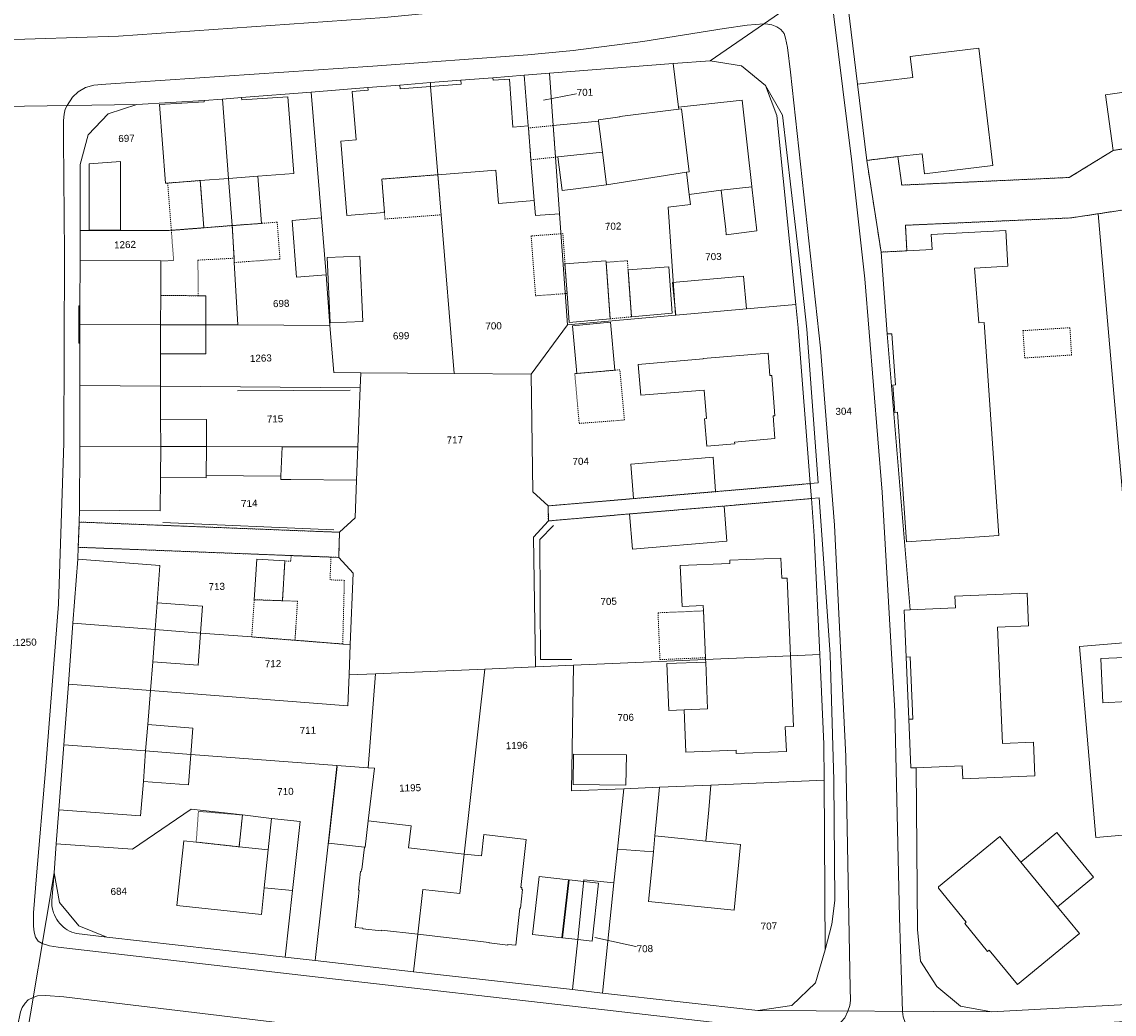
# Model space of a CAD drawing. Header units: millimetres. Extents: x -191 to 81095, y -508122 to 28741.
# Tile 130 of 255: x 5636 to 5745, y 9647 to 9745. Entities that reach past the tile are written whole.
import ezdxf

# ---------------------------------------------------------------- set-up
doc = ezdxf.new("R2010")
doc.units = ezdxf.units.MM
for name, pattern in [('VE22-087 DB - VST Hervest-Dorsten ALK VA2736$0$1', [0]), ('VE22-087 DB - VST Hervest-Dorsten ALK VA2736$0$2', [0.16, 0.06, -0.1]), ('VE22-087 DB - VST Hervest-Dorsten ALK VA2736$0$3', [0.26, 0.11, -0.15])]:
    doc.linetypes.add(name, pattern=pattern)
for name, color, linetype, lineweight in [('VE22-087 DB - VST Hervest-Dorsten ALK VA2736$0$AX_Bauteil', 7, 'VE22-087 DB - VST Hervest-Dorsten ALK VA2736$0$1', 18), ('VE22-087 DB - VST Hervest-Dorsten ALK VA2736$0$AX_Flurstueck', 9, 'VE22-087 DB - VST Hervest-Dorsten ALK VA2736$0$1', 18), ('VE22-087 DB - VST Hervest-Dorsten ALK VA2736$0$AX_Gebaeude', 7, 'VE22-087 DB - VST Hervest-Dorsten ALK VA2736$0$1', 18), ('VE22-087 DB - VST Hervest-Dorsten ALK VA2736$0$AX_SonstigesBauwerkOderSonstigeEinrichtung', 7, 'VE22-087 DB - VST Hervest-Dorsten ALK VA2736$0$1', 18), ('VE22-087 DB - VST Hervest-Dorsten ALK VA2736$0$AX_SportFreizeitUndErholungsflaeche', 7, 'VE22-087 DB - VST Hervest-Dorsten ALK VA2736$0$1', 18), ('VE22-087 DB - VST Hervest-Dorsten ALK VA2736$0$AX_Strassenverkehr', 7, 'VE22-087 DB - VST Hervest-Dorsten ALK VA2736$0$1', 18), ('VE22-087 DB - VST Hervest-Dorsten ALK VA2736$0$AX_Strassenverkehrsanlage', 7, 'VE22-087 DB - VST Hervest-Dorsten ALK VA2736$0$1', 18), ('VE22-087 DB - VST Hervest-Dorsten ALK VA2736$0$AX_Vegetationsmerkmal', 7, 'VE22-087 DB - VST Hervest-Dorsten ALK VA2736$0$1', 18), ('VE22-087 DB - VST Hervest-Dorsten ALK VA2736$0$AX_Weg', 7, 'VE22-087 DB - VST Hervest-Dorsten ALK VA2736$0$1', 18), ('VE22-087 DB - VST Hervest-Dorsten ALK VA2736$0$AX_Wohnbauflaeche', 7, 'VE22-087 DB - VST Hervest-Dorsten ALK VA2736$0$1', 18)]:
    doc.layers.add(name, color=color, linetype=linetype, lineweight=lineweight)
doc.layers.add('XREF ALK Kataster', color=251, linetype='Continuous')
doc.styles.add('VE22-087 DB - VST Hervest-Dorsten ALK VA2736$0$0', font='arial.ttf')

# ---------------------------------------------------------------- blocks, each defined once
blk = doc.blocks.new('VE22-087 DB - VST Hervest-Dorsten ALK VA2736')
at = {"layer": 'VE22-087 DB - VST Hervest-Dorsten ALK VA2736$0$AX_Bauteil', "color": 7, "linetype": 'VE22-087 DB - VST Hervest-Dorsten ALK VA2736$0$1', "lineweight": 13, "ltscale": 0.5}
for points in [[(5693.58, 9735.34, 0), (5689.07, 9734.91, 0), (5689.3, 9731.77, 0), (5689.52, 9731.79, 0), (5693.96, 9732.26, 0)], [(5656.84, 9729.67, 0), (5654.02, 9729.45, 0), (5654.38, 9724.76, 0), (5657.2, 9724.98, 0)], [(5650.1, 9718.03, 0), (5650.09, 9715.14, 0), (5654.57, 9715.13, 0), (5654.58, 9718.01, 0), (5653.82, 9718.02, 0)]]:
    blk.add_polyline3d(points, close=True, dxfattribs=at)
at = {"layer": 'VE22-087 DB - VST Hervest-Dorsten ALK VA2736$0$AX_Flurstueck', "linetype": 'VE22-087 DB - VST Hervest-Dorsten ALK VA2736$0$1', "lineweight": 13, "ltscale": 0.5}
for points in [[(5569.82, 9740.25, 0), (5587.89, 9738.39, 0), (5601.3, 9737.66, 0), (5607.55, 9737.36, 0), (5613.75, 9737.08, 0), (5627.62, 9736.7, 0), (5647.74, 9737, 0), (5654.41, 9737.39, 0), (5656.23, 9737.54, 0), (5658.13, 9737.69, 0), (5665.05, 9738.24, 0), (5670.67, 9738.68, 0), (5673.84, 9738.93, 0), (5676.87, 9739.17, 0), (5679.91, 9739.41, 0), (5683.09, 9739.66, 0), (5686.2, 9739.9, 0), (5688.7, 9740.1, 0), (5700.97, 9741.06, 0), (5704.66, 9741.35, 0), (5717.89, 9750.48, 0)], [(5762, 9763.28, 0), (5734.51, 9759.01, 0), (5728.31, 9758.04, 0), (5722.99, 9757.21, 0), (5720.14, 9755.92, 0), (5718.36, 9753.55, 0), (5718.25, 9752.84, 0), (5717.89, 9750.48, 0), (5719.29, 9739.02, 0), (5720.21, 9731.45, 0), (5723.3, 9731.83, 0), (5723.68, 9729, 0), (5740.31, 9729.76, 0), (5744.69, 9732.45, 0), (5756.36, 9734.23, 0)], [(5688.1, 9737.42, 0), (5692.22, 9738.21, 0)], [(5636.36, 9642.01, 0), (5639.5, 9660.72, 0), (5639.72, 9663.61, 0), (5639.97, 9666.98, 0), (5640.46, 9673.44, 0), (5640.93, 9679.46, 0), (5641.38, 9685.51, 0), (5641.87, 9691.85, 0), (5641.91, 9693.04, 0), (5642.01, 9695.55, 0), (5642.04, 9696.72, 0), (5642.06, 9703.08, 0), (5642.07, 9709.12, 0), (5642.08, 9713.31, 0), (5642.08, 9715.16, 0), (5642.08, 9717.01, 0), (5642.09, 9721.5, 0), (5642.09, 9724.49, 0), (5642.1, 9731.03, 0), (5642.89, 9733.98, 0), (5644.87, 9736.07, 0), (5647.74, 9737, 0), (5627.62, 9736.7, 0)], [(5756.36, 9734.23, 0), (5744.69, 9732.45, 0), (5740.31, 9729.76, 0), (5723.68, 9729, 0), (5723.3, 9731.83, 0), (5720.21, 9731.45, 0), (5721.63, 9722.35, 0), (5724.2, 9722.47, 0), (5724.04, 9725.01, 0), (5740.47, 9725.74, 0), (5743.17, 9726.15, 0), (5750.41, 9727.25, 0)], [(5750.41, 9727.25, 0), (5743.17, 9726.15, 0), (5746.88, 9683.65, 0)], [(5746.88, 9683.65, 0), (5743.17, 9726.15, 0), (5740.47, 9725.74, 0), (5724.04, 9725.01, 0), (5724.2, 9722.47, 0), (5721.63, 9722.35, 0), (5722.24, 9714.22, 0), (5724.52, 9686.84, 0), (5723.92, 9686.81, 0), (5724.12, 9682.14, 0), (5724.38, 9675.97, 0), (5724.59, 9671.14, 0), (5725.12, 9671.16, 0), (5725.25, 9655.11, 0), (5725.55, 9651.97, 0), (5727.17, 9649.43, 0), (5729.53, 9647.49, 0), (5732.58, 9646.91, 0), (5758.82, 9648.35, 0)], [(5627.68, 9681.29, 0), (5636.69, 9683.61, 0)], [(5758.82, 9648.35, 0), (5732.58, 9646.91, 0), (5709.4, 9647.05, 0), (5693.95, 9648.79, 0), (5690.97, 9649.13, 0), (5675.21, 9650.9, 0), (5665.42, 9652.01, 0), (5662.45, 9652.35, 0), (5644.75, 9654.35, 0), (5641.96, 9655.46, 0), (5640.05, 9657.77, 0), (5639.5, 9660.72, 0), (5636.36, 9642.01, 0)], [(5693.19, 9654.3, 0), (5698.17, 9653.2, 0)]]:
    blk.add_polyline3d(points, dxfattribs=at)
for points in [[(5724.52, 9686.84, 0), (5722.24, 9714.22, 0), (5721.63, 9722.35, 0), (5720.21, 9731.45, 0), (5719.29, 9739.02, 0), (5717.89, 9750.48, 0), (5704.66, 9741.35, 0), (5707.76, 9740.85, 0), (5710.14, 9738.89, 0), (5711.26, 9735.91, 0), (5713.17, 9717.15, 0), (5713.4, 9714.84, 0), (5714.6, 9699.36, 0), (5714.71, 9697.88, 0), (5715, 9694.19, 0), (5715.54, 9682.39, 0), (5715.95, 9673.5, 0), (5715.98, 9669.91, 0), (5716.09, 9653.08, 0), (5715.11, 9649.82, 0), (5712.75, 9647.57, 0), (5709.4, 9647.05, 0), (5732.58, 9646.91, 0), (5729.53, 9647.49, 0), (5727.17, 9649.43, 0), (5725.55, 9651.97, 0), (5725.25, 9655.11, 0), (5725.12, 9671.16, 0), (5724.59, 9671.14, 0), (5724.38, 9675.97, 0), (5724.12, 9682.14, 0), (5723.92, 9686.81, 0)], [(5713.17, 9717.15, 0), (5711.26, 9735.91, 0), (5710.14, 9738.89, 0), (5707.76, 9740.85, 0), (5704.66, 9741.35, 0), (5700.97, 9741.06, 0), (5701.51, 9736.73, 0), (5701.53, 9736.54, 0), (5701.82, 9736.58, 0), (5702.57, 9730.33, 0), (5702.29, 9730.29, 0), (5702.57, 9728.06, 0), (5702.69, 9727.08, 0), (5700.5, 9726.81, 0), (5701.22, 9716.08, 0), (5701.25, 9716.08, 0), (5708.25, 9716.71, 0)], [(5689.07, 9734.91, 0), (5689.3, 9731.77, 0), (5689.7, 9726.14, 0), (5690.49, 9715.12, 0), (5701.22, 9716.08, 0), (5700.5, 9726.81, 0), (5702.69, 9727.08, 0), (5702.57, 9728.06, 0), (5702.29, 9730.29, 0), (5702.57, 9730.33, 0), (5701.82, 9736.58, 0), (5701.53, 9736.54, 0), (5701.51, 9736.73, 0), (5700.97, 9741.06, 0), (5688.7, 9740.1, 0)], [(5690.49, 9715.12, 0), (5689.7, 9726.14, 0), (5687.31, 9725.97, 0), (5687.19, 9727.46, 0), (5686.86, 9731.51, 0), (5686.61, 9734.67, 0), (5686.6, 9734.88, 0), (5686.2, 9739.9, 0), (5683.09, 9739.66, 0), (5679.91, 9739.41, 0), (5676.87, 9739.17, 0), (5676.9, 9738.78, 0), (5677.62, 9730.03, 0), (5677.94, 9726.05, 0), (5679.23, 9710.3, 0), (5686.88, 9710.23, 0)], [(5689.3, 9731.77, 0), (5689.07, 9734.91, 0), (5688.7, 9740.1, 0), (5686.2, 9739.9, 0), (5686.6, 9734.88, 0), (5686.61, 9734.67, 0), (5686.86, 9731.51, 0), (5687.19, 9727.46, 0), (5687.31, 9725.97, 0), (5689.7, 9726.14, 0)], [(5666.9, 9715.06, 0), (5666.52, 9720.09, 0), (5666.05, 9725.74, 0), (5665.05, 9738.24, 0), (5658.13, 9737.69, 0), (5656.23, 9737.54, 0), (5656.84, 9729.67, 0), (5657.2, 9724.98, 0), (5657.38, 9721.74, 0), (5657.4, 9721.31, 0), (5657.74, 9715.12, 0)], [(5679.23, 9710.3, 0), (5677.94, 9726.05, 0), (5677.62, 9730.03, 0), (5676.9, 9738.78, 0), (5676.87, 9739.17, 0), (5673.84, 9738.93, 0), (5670.67, 9738.68, 0), (5665.05, 9738.24, 0), (5666.05, 9725.74, 0), (5666.52, 9720.09, 0), (5666.9, 9715.06, 0), (5667.27, 9710.4, 0), (5669.96, 9710.37, 0)], [(5647.74, 9737, 0), (5644.87, 9736.07, 0), (5642.89, 9733.98, 0), (5642.1, 9731.03, 0), (5642.09, 9724.49, 0), (5650.88, 9724.48, 0), (5650.94, 9724.49, 0), (5651.15, 9724.51, 0), (5654.38, 9724.76, 0), (5657.2, 9724.98, 0), (5656.84, 9729.67, 0), (5656.23, 9737.54, 0), (5654.41, 9737.39, 0)], [(5642.09, 9721.5, 0), (5642.08, 9717.01, 0), (5642.08, 9715.16, 0), (5650.09, 9715.14, 0), (5654.57, 9715.13, 0), (5657.74, 9715.12, 0), (5657.4, 9721.31, 0), (5657.38, 9721.74, 0), (5657.2, 9724.98, 0), (5654.38, 9724.76, 0), (5651.15, 9724.51, 0), (5650.94, 9724.49, 0), (5650.88, 9724.48, 0), (5642.09, 9724.49, 0)], [(5713.17, 9717.15, 0), (5708.25, 9716.71, 0), (5701.25, 9716.08, 0), (5701.22, 9716.08, 0), (5690.49, 9715.12, 0), (5686.88, 9710.23, 0), (5687.05, 9698.54, 0), (5688.56, 9697.15, 0), (5697.05, 9697.87, 0), (5714.6, 9699.36, 0), (5713.4, 9714.84, 0)], [(5657.74, 9715.12, 0), (5654.57, 9715.13, 0), (5650.09, 9715.14, 0), (5642.08, 9715.16, 0), (5642.08, 9713.31, 0), (5642.07, 9709.12, 0), (5650.07, 9709.05, 0), (5669.91, 9708.88, 0), (5669.96, 9710.37, 0), (5667.27, 9710.4, 0), (5666.9, 9715.06, 0)], [(5687.31, 9681.18, 0), (5687.12, 9694.04, 0), (5688.59, 9695.66, 0), (5696.65, 9696.35, 0), (5706.03, 9697.14, 0), (5714.71, 9697.88, 0), (5714.6, 9699.36, 0), (5697.05, 9697.87, 0), (5688.56, 9697.15, 0), (5687.05, 9698.54, 0), (5686.88, 9710.23, 0), (5679.23, 9710.3, 0), (5669.96, 9710.37, 0), (5669.91, 9708.88, 0), (5669.68, 9703.02, 0), (5669.55, 9699.7, 0), (5669.4, 9695.96, 0), (5667.85, 9694.53, 0), (5642.01, 9695.55, 0), (5641.91, 9693.04, 0), (5663.05, 9692.22, 0), (5667, 9692.07, 0), (5667.77, 9692.04, 0), (5669.19, 9690.48, 0), (5668.92, 9683.38, 0), (5668.81, 9680.39, 0), (5671.41, 9680.49, 0), (5682.28, 9680.96, 0)], [(5650.11, 9703.06, 0), (5654.63, 9703.05, 0), (5662.15, 9703.03, 0), (5669.68, 9703.02, 0), (5669.91, 9708.88, 0), (5650.07, 9709.05, 0), (5642.07, 9709.12, 0), (5642.06, 9703.08, 0)], [(5642.06, 9703.08, 0), (5642.04, 9696.72, 0), (5642.01, 9695.55, 0), (5667.85, 9694.53, 0), (5669.4, 9695.96, 0), (5669.55, 9699.7, 0), (5669.68, 9703.02, 0), (5662.15, 9703.03, 0), (5654.63, 9703.05, 0), (5650.11, 9703.06, 0)], [(5696.65, 9696.35, 0), (5688.59, 9695.66, 0), (5687.12, 9694.04, 0), (5687.31, 9681.18, 0), (5691.1, 9681.34, 0), (5704.2, 9681.9, 0), (5712.63, 9682.26, 0), (5715.54, 9682.39, 0), (5715, 9694.19, 0), (5714.71, 9697.88, 0), (5706.03, 9697.14, 0)], [(5641.87, 9691.85, 0), (5641.38, 9685.51, 0), (5649.55, 9684.88, 0), (5654.06, 9684.53, 0), (5659.14, 9684.14, 0), (5663.43, 9683.81, 0), (5668.17, 9683.44, 0), (5668.92, 9683.38, 0), (5669.19, 9690.48, 0), (5667.77, 9692.04, 0), (5667, 9692.07, 0), (5663.05, 9692.22, 0), (5641.91, 9693.04, 0)], [(5654.06, 9684.53, 0), (5649.55, 9684.88, 0), (5641.38, 9685.51, 0), (5640.93, 9679.46, 0), (5649.09, 9678.83, 0), (5668.68, 9677.32, 0), (5668.81, 9680.39, 0), (5668.92, 9683.38, 0), (5668.17, 9683.44, 0), (5663.43, 9683.81, 0), (5659.14, 9684.14, 0)], [(5704.2, 9681.9, 0), (5691.1, 9681.34, 0), (5690.89, 9668.86, 0), (5696.09, 9669.08, 0), (5699.63, 9669.23, 0), (5704.73, 9669.44, 0), (5715.98, 9669.91, 0), (5715.95, 9673.5, 0), (5715.54, 9682.39, 0), (5712.63, 9682.26, 0)], [(5667.6, 9671.38, 0), (5667.59, 9671.28, 0), (5665.42, 9652.01, 0), (5675.21, 9650.9, 0), (5675.62, 9654.62, 0), (5676.12, 9659.08, 0), (5679.79, 9658.67, 0), (5680.23, 9662.59, 0), (5682.28, 9680.96, 0), (5671.41, 9680.49, 0), (5670.68, 9671.15, 0)], [(5695.45, 9663.08, 0), (5696.09, 9669.08, 0), (5690.89, 9668.86, 0), (5691.1, 9681.34, 0), (5687.31, 9681.18, 0), (5682.28, 9680.96, 0), (5680.23, 9662.59, 0), (5679.79, 9658.67, 0), (5676.12, 9659.08, 0), (5675.62, 9654.62, 0), (5675.21, 9650.9, 0), (5690.97, 9649.13, 0), (5691.5, 9654.09, 0), (5692.12, 9660.03, 0), (5695.1, 9659.72, 0)], [(5649.09, 9678.83, 0), (5640.93, 9679.46, 0), (5640.46, 9673.44, 0), (5648.6, 9672.82, 0), (5653.1, 9672.48, 0), (5667.6, 9671.38, 0), (5670.68, 9671.15, 0), (5671.41, 9680.49, 0), (5668.81, 9680.39, 0), (5668.68, 9677.32, 0)], [(5653.13, 9667.06, 0), (5658.22, 9666.47, 0), (5661.11, 9666.13, 0), (5663.94, 9665.81, 0), (5663.18, 9658.98, 0), (5662.45, 9652.35, 0), (5665.42, 9652.01, 0), (5667.59, 9671.28, 0), (5667.6, 9671.38, 0), (5653.1, 9672.48, 0), (5648.6, 9672.82, 0), (5640.46, 9673.44, 0), (5639.97, 9666.98, 0), (5639.72, 9663.61, 0), (5647.31, 9663.09, 0)], [(5695.1, 9659.72, 0), (5693.95, 9648.79, 0), (5709.4, 9647.05, 0), (5712.75, 9647.57, 0), (5715.11, 9649.82, 0), (5716.09, 9653.08, 0), (5715.98, 9669.91, 0), (5704.73, 9669.44, 0), (5699.63, 9669.23, 0), (5696.09, 9669.08, 0), (5695.45, 9663.08, 0)], [(5661.11, 9666.13, 0), (5658.22, 9666.47, 0), (5653.13, 9667.06, 0), (5647.31, 9663.09, 0), (5639.72, 9663.61, 0), (5639.5, 9660.72, 0), (5640.05, 9657.77, 0), (5641.96, 9655.46, 0), (5644.75, 9654.35, 0), (5662.45, 9652.35, 0), (5663.18, 9658.98, 0), (5663.94, 9665.81, 0)], [(5695.1, 9659.72, 0), (5692.12, 9660.03, 0), (5691.5, 9654.09, 0), (5690.97, 9649.13, 0), (5693.95, 9648.79, 0)]]:
    blk.add_polyline3d(points, close=True, dxfattribs=at)
at = {"layer": 'VE22-087 DB - VST Hervest-Dorsten ALK VA2736$0$AX_Gebaeude', "color": 7, "linetype": 'VE22-087 DB - VST Hervest-Dorsten ALK VA2736$0$1', "lineweight": 13, "ltscale": 0.5}
for points in [[(5731.32, 9742.6, 0), (5724.52, 9741.76, 0), (5724.77, 9739.69, 0), (5719.29, 9739.02, 0), (5720.21, 9731.45, 0), (5723.3, 9731.83, 0), (5725.7, 9732.11, 0), (5725.94, 9730.11, 0), (5732.73, 9730.94, 0)], [(5685.07, 9734.76, 0), (5684.73, 9739.52, 0), (5683.12, 9739.4, 0), (5683.09, 9739.66, 0), (5679.91, 9739.41, 0), (5679.94, 9739.02, 0), (5676.9, 9738.78, 0), (5677.62, 9730.03, 0), (5683.38, 9730.48, 0), (5683.65, 9727.18, 0), (5687.19, 9727.46, 0), (5686.86, 9731.51, 0), (5686.61, 9734.67, 0), (5686.6, 9734.88, 0)], [(5677.62, 9730.03, 0), (5676.9, 9738.78, 0), (5673.88, 9738.54, 0), (5673.84, 9738.93, 0), (5670.67, 9738.68, 0), (5670.68, 9738.42, 0), (5669.11, 9738.29, 0), (5669.49, 9733.48, 0), (5667.99, 9733.37, 0), (5668.57, 9725.98, 0), (5672.31, 9726.28, 0), (5672.06, 9729.6, 0)], [(5654.42, 9737.26, 0), (5649.97, 9737, 0), (5650.57, 9729.18, 0), (5650.79, 9729.2, 0), (5654.02, 9729.45, 0), (5654.38, 9724.76, 0), (5657.2, 9724.98, 0), (5656.84, 9729.67, 0), (5656.23, 9737.54, 0), (5654.41, 9737.39, 0)], [(5662.73, 9737.75, 0), (5658.14, 9737.48, 0), (5658.13, 9737.69, 0), (5656.23, 9737.54, 0), (5656.84, 9729.67, 0), (5659.73, 9729.89, 0), (5663.31, 9730.16, 0)], [(5701.51, 9736.73, 0), (5701.53, 9736.54, 0), (5701.82, 9736.58, 0), (5702.57, 9730.33, 0), (5702.29, 9730.29, 0), (5702.57, 9728.06, 0), (5705.74, 9728.48, 0), (5708.81, 9728.83, 0), (5708.81, 9728.87, 0), (5707.84, 9737.43, 0)], [(5693.58, 9735.34, 0), (5689.07, 9734.91, 0), (5689.3, 9731.77, 0), (5689.52, 9731.79, 0), (5693.96, 9732.26, 0), (5694.36, 9729.01, 0), (5702.29, 9730.29, 0), (5702.57, 9730.33, 0), (5701.82, 9736.58, 0), (5701.53, 9736.54, 0), (5695.69, 9735.81, 0), (5695.7, 9735.77, 0), (5693.56, 9735.48, 0)], [(5693.96, 9732.26, 0), (5689.52, 9731.79, 0), (5689.95, 9728.45, 0), (5691.31, 9728.62, 0), (5694.36, 9729.01, 0)], [(5642.99, 9731.1, 0), (5642.98, 9724.53, 0), (5646.1, 9724.57, 0), (5646.11, 9731.33, 0)], [(5660.1, 9725.2, 0), (5659.73, 9729.89, 0), (5656.84, 9729.67, 0), (5657.2, 9724.98, 0)], [(5709.3, 9724.45, 0), (5708.81, 9728.83, 0), (5705.74, 9728.48, 0), (5706.2, 9724.58, 0), (5706.24, 9724.06, 0)], [(5666.05, 9725.74, 0), (5663.14, 9725.5, 0), (5663.59, 9719.85, 0), (5666.52, 9720.09, 0)], [(5734.22, 9720.94, 0), (5734.03, 9724.49, 0), (5726.61, 9724.1, 0), (5726.69, 9722.61, 0), (5724.2, 9722.47, 0), (5721.63, 9722.35, 0), (5722.24, 9714.22, 0), (5722.71, 9714.25, 0), (5723.06, 9709.17, 0), (5722.8, 9709.15, 0), (5723, 9706.44, 0), (5723.26, 9706.45, 0), (5724.14, 9693.59, 0), (5733.32, 9694.22, 0), (5731.85, 9715.35, 0), (5731.32, 9715.31, 0), (5730.91, 9720.76, 0)], [(5669.87, 9721.95, 0), (5666.63, 9721.81, 0), (5666.91, 9715.33, 0), (5670.16, 9715.47, 0)], [(5642.09, 9721.5, 0), (5642.08, 9717.01, 0), (5641.95, 9717.01, 0), (5641.95, 9715.16, 0), (5642.08, 9715.16, 0), (5650.09, 9715.14, 0), (5654.57, 9715.13, 0), (5654.58, 9718.01, 0), (5653.82, 9718.02, 0), (5650.1, 9718.03, 0), (5650.12, 9721.48, 0)], [(5694.31, 9721.47, 0), (5690.24, 9721.18, 0), (5690.45, 9718.24, 0), (5690.66, 9715.37, 0), (5694.72, 9715.73, 0), (5694.32, 9721.34, 0)], [(5700.56, 9720.89, 0), (5696.5, 9720.59, 0), (5696.84, 9715.92, 0), (5700.89, 9716.28, 0)], [(5708.25, 9716.71, 0), (5707.96, 9719.97, 0), (5700.93, 9719.34, 0), (5701.25, 9716.08, 0)], [(5690.98, 9715.04, 0), (5691.4, 9710.3, 0), (5695.19, 9710.62, 0), (5694.76, 9715.39, 0)], [(5641.95, 9715.16, 0), (5641.95, 9713.31, 0), (5642.08, 9713.31, 0), (5642.07, 9709.12, 0), (5650.07, 9709.05, 0), (5650.08, 9712.26, 0), (5650.09, 9715.14, 0), (5642.08, 9715.16, 0)], [(5650.09, 9715.14, 0), (5650.08, 9712.26, 0), (5654.56, 9712.24, 0), (5654.57, 9715.13, 0)], [(5710.77, 9710.1, 0), (5710.59, 9710.09, 0), (5710.42, 9712.33, 0), (5703.95, 9711.77, 0), (5703.95, 9711.75, 0), (5697.52, 9711.2, 0), (5697.76, 9708.15, 0), (5704.07, 9708.65, 0), (5704.29, 9705.82, 0), (5704.11, 9705.8, 0), (5704.33, 9703.08, 0), (5707.09, 9703.32, 0), (5707.08, 9703.49, 0), (5711.08, 9703.83, 0), (5710.9, 9706.09, 0), (5711.07, 9706.1, 0)], [(5642.07, 9709.12, 0), (5642.06, 9703.08, 0), (5650.11, 9703.06, 0), (5650.09, 9705.77, 0), (5650.07, 9709.05, 0)], [(5650.09, 9705.77, 0), (5650.11, 9703.06, 0), (5654.63, 9703.05, 0), (5654.65, 9705.74, 0)], [(5642.06, 9703.08, 0), (5642.04, 9696.72, 0), (5650.05, 9696.65, 0), (5650.07, 9699.97, 0), (5650.11, 9703.06, 0)], [(5650.11, 9703.06, 0), (5650.07, 9699.97, 0), (5654.61, 9699.93, 0), (5654.61, 9700.18, 0), (5654.63, 9703.05, 0)], [(5654.63, 9703.05, 0), (5654.61, 9700.18, 0), (5662.04, 9700.11, 0), (5662.15, 9703.03, 0)], [(5662.15, 9703.03, 0), (5662.04, 9700.11, 0), (5662.03, 9699.77, 0), (5663.03, 9699.76, 0), (5669.55, 9699.7, 0), (5669.68, 9703.02, 0)], [(5704.94, 9701.99, 0), (5696.78, 9701.29, 0), (5697.05, 9697.87, 0), (5705.19, 9698.58, 0)], [(5706.32, 9693.66, 0), (5706.03, 9697.14, 0), (5696.65, 9696.35, 0), (5696.95, 9692.86, 0)], [(5650.02, 9691.23, 0), (5641.87, 9691.85, 0), (5641.38, 9685.51, 0), (5649.55, 9684.88, 0), (5649.73, 9687.52, 0)], [(5659.64, 9691.87, 0), (5659.38, 9687.84, 0), (5662.18, 9687.74, 0), (5662.43, 9691.69, 0)], [(5701.86, 9687.17, 0), (5703.97, 9687.26, 0), (5704, 9686.73, 0), (5704.19, 9682.08, 0), (5704.2, 9681.9, 0), (5712.63, 9682.26, 0), (5712.31, 9689.99, 0), (5711.78, 9689.97, 0), (5711.69, 9691.97, 0), (5706.61, 9691.76, 0), (5706.61, 9691.44, 0), (5701.69, 9691.23, 0)], [(5724.52, 9686.84, 0), (5723.92, 9686.81, 0), (5724.12, 9682.14, 0), (5724.51, 9682.17, 0), (5724.77, 9675.99, 0), (5724.38, 9675.97, 0), (5724.59, 9671.14, 0), (5725.12, 9671.16, 0), (5729.67, 9671.35, 0), (5729.73, 9670.05, 0), (5736.91, 9670.35, 0), (5736.76, 9673.69, 0), (5733.68, 9673.56, 0), (5733.19, 9685.11, 0), (5736.28, 9685.24, 0), (5736.13, 9688.49, 0), (5728.96, 9688.18, 0), (5729.01, 9687.03, 0)], [(5649.73, 9687.52, 0), (5649.55, 9684.88, 0), (5654.06, 9684.53, 0), (5654.25, 9687.19, 0)], [(5776.69, 9680.19, 0), (5776.19, 9686.14, 0), (5760.03, 9684.77, 0), (5746.88, 9683.65, 0), (5741.32, 9683.18, 0), (5742.94, 9664.23, 0), (5745.65, 9664.46, 0), (5745.85, 9664.48, 0), (5750.88, 9664.9, 0), (5751.08, 9664.92, 0), (5761.65, 9665.82, 0), (5777.8, 9667.19, 0), (5777.1, 9675.41, 0), (5777.1, 9675.49, 0)], [(5649.55, 9684.88, 0), (5641.38, 9685.51, 0), (5640.93, 9679.46, 0), (5649.09, 9678.83, 0), (5649.31, 9681.67, 0)], [(5649.55, 9684.88, 0), (5649.31, 9681.67, 0), (5653.83, 9681.33, 0), (5654.06, 9684.53, 0)], [(5712.63, 9682.26, 0), (5704.2, 9681.9, 0), (5704.21, 9681.65, 0), (5704.4, 9677, 0), (5702.07, 9676.9, 0), (5702.24, 9672.7, 0), (5707.24, 9672.91, 0), (5707.25, 9672.58, 0), (5712.23, 9672.78, 0), (5712.12, 9675.22, 0), (5712.93, 9675.25, 0)], [(5745.83, 9682.11, 0), (5743.44, 9681.99, 0), (5743.66, 9677.6, 0), (5746.05, 9677.72, 0)], [(5704.21, 9681.65, 0), (5700.36, 9681.49, 0), (5700.56, 9676.84, 0), (5702.07, 9676.9, 0), (5704.4, 9677, 0)], [(5649.09, 9678.83, 0), (5640.93, 9679.46, 0), (5640.46, 9673.44, 0), (5648.6, 9672.82, 0), (5648.81, 9675.44, 0)], [(5648.81, 9675.44, 0), (5648.6, 9672.82, 0), (5653.1, 9672.48, 0), (5653.29, 9675.09, 0)], [(5640.46, 9673.44, 0), (5639.97, 9666.98, 0), (5648.1, 9666.37, 0), (5648.37, 9669.8, 0), (5648.6, 9672.82, 0)], [(5648.6, 9672.82, 0), (5648.37, 9669.8, 0), (5652.86, 9669.45, 0), (5653.1, 9672.48, 0)], [(5691.1, 9672.52, 0), (5691.05, 9669.5, 0), (5696.29, 9669.42, 0), (5696.34, 9672.43, 0)], [(5667.6, 9671.38, 0), (5667.59, 9671.28, 0), (5667.61, 9671.27, 0), (5666.77, 9663.68, 0), (5670.33, 9663.28, 0), (5670.41, 9663.27, 0), (5670.7, 9665.88, 0), (5671.31, 9671.1, 0), (5670.68, 9671.15, 0)], [(5699.63, 9669.23, 0), (5696.09, 9669.08, 0), (5695.45, 9663.08, 0), (5699.02, 9662.82, 0), (5699.17, 9664.39, 0)], [(5704.73, 9669.44, 0), (5699.63, 9669.23, 0), (5699.17, 9664.39, 0), (5702.1, 9664.09, 0), (5704.22, 9663.88, 0), (5704.53, 9666.99, 0)], [(5658.22, 9666.47, 0), (5657.87, 9663.31, 0), (5660.78, 9663.02, 0), (5661.11, 9666.13, 0)], [(5663.94, 9665.81, 0), (5661.11, 9666.13, 0), (5660.78, 9663.02, 0), (5660.38, 9659.24, 0), (5663.18, 9658.98, 0)], [(5670.15, 9655.23, 0), (5670.15, 9655.17, 0), (5672, 9654.96, 0), (5672.01, 9655.02, 0), (5675.62, 9654.62, 0), (5676.12, 9659.08, 0), (5679.79, 9658.67, 0), (5680.23, 9662.59, 0), (5674.7, 9663.21, 0), (5674.95, 9665.4, 0), (5670.7, 9665.88, 0), (5670.41, 9663.27, 0), (5670.33, 9663.28, 0), (5670.07, 9661.04, 0), (5670.03, 9661.04, 0), (5670.01, 9660.86, 0), (5669.95, 9660.87, 0), (5669.74, 9658.99, 0), (5669.8, 9658.99, 0), (5669.39, 9655.31, 0)], [(5682.19, 9664.52, 0), (5681.95, 9662.4, 0), (5680.23, 9662.59, 0), (5679.79, 9658.67, 0), (5676.12, 9659.08, 0), (5675.62, 9654.62, 0), (5682.72, 9653.82, 0), (5682.72, 9653.76, 0), (5684.57, 9653.55, 0), (5684.58, 9653.61, 0), (5685.35, 9653.53, 0), (5685.75, 9657.23, 0), (5685.81, 9657.22, 0), (5686.01, 9659.07, 0), (5685.95, 9659.07, 0), (5685.97, 9659.26, 0), (5685.85, 9659.28, 0), (5686.37, 9664.05, 0)], [(5699.17, 9664.39, 0), (5699.02, 9662.82, 0), (5698.52, 9657.89, 0), (5707.03, 9657.03, 0), (5707.68, 9663.53, 0), (5704.22, 9663.88, 0), (5702.1, 9664.09, 0)], [(5735.5, 9661.79, 0), (5733.41, 9664.34, 0), (5727.32, 9659.34, 0), (5727.32, 9659.21, 0), (5730.08, 9655.83, 0), (5729.94, 9655.71, 0), (5732.21, 9652.93, 0), (5732.36, 9653.05, 0), (5735.16, 9649.63, 0), (5741.32, 9654.69, 0), (5739.14, 9657.35, 0)], [(5739.08, 9664.72, 0), (5735.5, 9661.79, 0), (5739.14, 9657.35, 0), (5742.71, 9660.29, 0)], [(5657.87, 9663.31, 0), (5653.62, 9663.78, 0), (5652.39, 9663.91, 0), (5651.71, 9657.48, 0), (5660.1, 9656.59, 0), (5660.38, 9659.24, 0), (5660.78, 9663.02, 0)], [(5687.66, 9660.37, 0), (5687.01, 9654.61, 0), (5689.94, 9654.27, 0), (5690.6, 9660.04, 0)], [(5692.11, 9659.87, 0), (5690.64, 9660.03, 0), (5689.98, 9654.27, 0), (5691.5, 9654.09, 0), (5692.93, 9653.93, 0), (5693.57, 9659.7, 0)]]:
    blk.add_polyline3d(points, close=True, dxfattribs=at)
at = {"layer": 'VE22-087 DB - VST Hervest-Dorsten ALK VA2736$0$AX_SonstigesBauwerkOderSonstigeEinrichtung', "color": 7, "linetype": 'VE22-087 DB - VST Hervest-Dorsten ALK VA2736$0$3', "lineweight": 13, "ltscale": 0.5}
for points in [[(5689.07, 9734.91, 0), (5686.61, 9734.67, 0), (5686.86, 9731.51, 0), (5689.3, 9731.77, 0)], [(5654.02, 9729.45, 0), (5650.79, 9729.2, 0), (5651.15, 9724.51, 0), (5654.38, 9724.76, 0)], [(5677.62, 9730.03, 0), (5672.06, 9729.6, 0), (5672.31, 9726.28, 0), (5672.36, 9725.63, 0), (5677.94, 9726.05, 0)], [(5661.66, 9725.32, 0), (5660.1, 9725.2, 0), (5657.2, 9724.98, 0), (5657.38, 9721.74, 0), (5657.4, 9721.31, 0), (5661.94, 9721.65, 0)], [(5657.2, 9724.98, 0), (5654.38, 9724.76, 0), (5651.15, 9724.51, 0), (5651.38, 9721.51, 0), (5650.12, 9721.48, 0), (5650.1, 9718.03, 0), (5653.82, 9718.02, 0), (5653.79, 9721.55, 0), (5657.38, 9721.74, 0)], [(5690.03, 9724.18, 0), (5686.88, 9723.95, 0), (5687.32, 9718.01, 0), (5690.45, 9718.24, 0), (5690.24, 9721.18, 0)], [(5696.44, 9721.49, 0), (5694.32, 9721.34, 0), (5694.72, 9715.73, 0), (5696.84, 9715.92, 0), (5696.5, 9720.59, 0)], [(5740.38, 9714.84, 0), (5735.72, 9714.55, 0), (5735.89, 9711.84, 0), (5740.54, 9712.13, 0)], [(5695.19, 9710.62, 0), (5691.4, 9710.3, 0), (5691.21, 9710.29, 0), (5691.65, 9705.34, 0), (5696.14, 9705.68, 0), (5695.69, 9710.67, 0)], [(5663.05, 9692.22, 0), (5663.01, 9691.66, 0), (5662.43, 9691.69, 0), (5662.18, 9687.74, 0), (5663.68, 9687.69, 0), (5663.43, 9683.81, 0), (5668.17, 9683.44, 0), (5668.33, 9689.76, 0), (5666.91, 9689.81, 0), (5667, 9692.07, 0)], [(5662.18, 9687.74, 0), (5659.38, 9687.84, 0), (5659.14, 9684.14, 0), (5663.43, 9683.81, 0), (5663.68, 9687.69, 0)], [(5704, 9686.73, 0), (5699.48, 9686.54, 0), (5699.67, 9681.89, 0), (5704.19, 9682.08, 0)], [(5653.84, 9666.83, 0), (5653.62, 9663.78, 0), (5657.87, 9663.31, 0), (5658.22, 9666.47, 0)]]:
    blk.add_polyline3d(points, close=True, dxfattribs=at)
at = {"layer": 'VE22-087 DB - VST Hervest-Dorsten ALK VA2736$0$AX_Strassenverkehrsanlage', "color": 7, "linetype": 'VE22-087 DB - VST Hervest-Dorsten ALK VA2736$0$1', "lineweight": 13, "ltscale": 0.5, "true_color": 0xf7f7f0}
for points in [[(5532.83, 9752.16, 0), (5534.98, 9751.68, 0), (5539.22, 9750.82, 0), (5544.59, 9749.96, 0), (5556.01, 9748.61, 0), (5564.43, 9747.64, 0), (5573.64, 9746.73, 0), (5583.35, 9745.82, 0), (5593.33, 9744.99, 0), (5604.74, 9744.11, 0), (5617.73, 9743.53, 0), (5633.45, 9743.4, 0), (5645.91, 9743.79, 0), (5672.33, 9745.64, 0), (5694.33, 9747.81, 0), (5695.83, 9748.02, 0), (5697.01, 9748.27, 0), (5697.6, 9748.55, 0), (5698.04, 9748.91, 0), (5698.31, 9749.31, 0), (5698.48, 9749.78, 0), (5698.54, 9750.47, 0), (5698.49, 9751.45, 0), (5697.48, 9757.72, 0)], [(5877.31, 9662.84, 0), (5877.28, 9662.26, 0), (5877.18, 9661.61, 0), (5876.94, 9661.17, 0), (5876.56, 9660.81, 0), (5876.01, 9660.59, 0), (5874.9, 9660.3, 0), (5872.81, 9659.96, 0), (5849.76, 9656.31, 0), (5826.57, 9652.81, 0), (5802.6, 9649.81, 0), (5775.05, 9647.69, 0), (5746.33, 9646, 0), (5727.17, 9644.78, 0), (5726.77, 9644.75, 0), (5726.11, 9644.73, 0), (5725.56, 9644.78, 0), (5725.12, 9644.94, 0), (5724.67, 9645.16, 0), (5724.31, 9645.5, 0), (5724.03, 9645.86, 0), (5723.83, 9646.43, 0), (5723.77, 9646.96, 0)], [(5608.77, 9565.46, 0), (5609.06, 9566.46, 0), (5614.06, 9578.12, 0), (5620.6, 9595.13, 0), (5628.12, 9617.85, 0), (5633.61, 9635.74, 0), (5635.35, 9642.58, 0), (5635.87, 9645.46, 0), (5636.18, 9646.93, 0), (5636.33, 9647.34, 0), (5636.62, 9647.8, 0), (5636.94, 9648.13, 0), (5637.42, 9648.35, 0)], [(5637.42, 9648.35, 0), (5637.85, 9648.5, 0), (5638.66, 9648.56, 0), (5640.48, 9648.41, 0), (5665.52, 9645.41, 0), (5695.31, 9642.02, 0), (5710.17, 9640.44, 0), (5711.73, 9640.26, 0), (5712.28, 9640.07, 0), (5712.68, 9639.88, 0), (5713.05, 9639.57, 0), (5713.38, 9639.27, 0), (5713.58, 9638.96, 0)]]:
    blk.add_polyline3d(points, dxfattribs=at)
at = {"layer": 'VE22-087 DB - VST Hervest-Dorsten ALK VA2736$0$AX_Vegetationsmerkmal', "color": 7, "linetype": 'VE22-087 DB - VST Hervest-Dorsten ALK VA2736$0$1', "lineweight": 13, "ltscale": 0.5}
for points in [[(5657.73, 9708.57, 0), (5668.9, 9708.65, 0)], [(5650.31, 9695.49, 0), (5667.3, 9694.79, 0)], [(5689.09, 9695.19, 0), (5687.75, 9693.8, 0), (5687.8, 9681.9, 0), (5690.93, 9681.89, 0)]]:
    blk.add_polyline3d(points, dxfattribs=at)
at = {"layer": 'VE22-087 DB - VST Hervest-Dorsten ALK VA2736$0$AX_Weg', "color": 7, "linetype": 'VE22-087 DB - VST Hervest-Dorsten ALK VA2736$0$2', "lineweight": 13, "ltscale": 0.5}
blk.add_polyline3d([(5756.36, 9734.23, 0), (5744.69, 9732.45, 0), (5740.31, 9729.76, 0), (5723.68, 9729, 0), (5723.3, 9731.83, 0), (5720.21, 9731.45, 0), (5721.63, 9722.35, 0), (5724.2, 9722.47, 0), (5724.04, 9725.01, 0), (5740.47, 9725.74, 0), (5743.17, 9726.15, 0), (5750.41, 9727.25, 0)], dxfattribs=at)
for points in [[(5714.6, 9699.36, 0), (5697.05, 9697.87, 0), (5688.56, 9697.15, 0), (5688.59, 9695.66, 0), (5696.65, 9696.35, 0), (5706.03, 9697.14, 0), (5714.71, 9697.88, 0)], [(5642.01, 9695.55, 0), (5641.91, 9693.04, 0), (5663.05, 9692.22, 0), (5667, 9692.07, 0), (5667.77, 9692.04, 0), (5667.85, 9694.53, 0)]]:
    blk.add_polyline3d(points, close=True, dxfattribs=at)
at = {"layer": 'VE22-087 DB - VST Hervest-Dorsten ALK VA2736$0$AX_Wohnbauflaeche', "color": 253, "linetype": 'VE22-087 DB - VST Hervest-Dorsten ALK VA2736$0$1', "lineweight": 13, "ltscale": 0.5, "true_color": 0x999999}
for points in [[(5762, 9763.28, 0), (5734.51, 9759.01, 0), (5728.31, 9758.04, 0), (5722.99, 9757.21, 0), (5720.14, 9755.92, 0), (5718.36, 9753.55, 0), (5718.25, 9752.84, 0), (5717.89, 9750.48, 0), (5719.29, 9739.02, 0), (5720.21, 9731.45, 0), (5723.3, 9731.83, 0), (5723.68, 9729, 0), (5740.31, 9729.76, 0), (5744.69, 9732.45, 0), (5743.92, 9737.95, 0), (5755.45, 9739.61, 0)], [(5750.41, 9727.25, 0), (5743.17, 9726.15, 0), (5740.47, 9725.74, 0), (5724.04, 9725.01, 0), (5724.2, 9722.47, 0), (5721.63, 9722.35, 0), (5722.24, 9714.22, 0), (5724.52, 9686.84, 0), (5723.92, 9686.81, 0), (5724.12, 9682.14, 0), (5724.38, 9675.97, 0), (5724.59, 9671.14, 0), (5725.12, 9671.16, 0), (5725.25, 9655.11, 0), (5725.55, 9651.97, 0), (5727.17, 9649.43, 0), (5729.53, 9647.49, 0), (5732.58, 9646.91, 0), (5758.82, 9648.35, 0)]]:
    blk.add_polyline3d(points, dxfattribs=at)
at = {"layer": 'VE22-087 DB - VST Hervest-Dorsten ALK VA2736$0$AX_Flurstueck', "char_height": 0.7, "attachment_point": 2, "rotation": 1.5894, "style": 'VE22-087 DB - VST Hervest-Dorsten ALK VA2736$0$0', "bg_fill": 3, "box_fill_scale": 1, "bg_fill_color": 256, "bg_fill_transparency": 0}
for s, insert in [('701', (5692.21, 9738.56)), ('697', (5646.69, 9733.99)), ('702', (5695.01, 9725.27)), ('1262', (5646.54, 9723.44)), ('703', (5704.97, 9722.25)), ('698', (5662.05, 9717.6)), ('700', (5683.14, 9715.37)), ('699', (5673.96, 9714.39)), ('1263', (5660.03, 9712.17)), ('304', (5717.9, 9706.9)), ('715', (5661.44, 9706.14)), ('717', (5679.29, 9704.06)), ('704', (5691.79, 9701.93)), ('714', (5658.88, 9697.75)), ('713', (5655.65, 9689.5)), ('705', (5694.57, 9688.02)), ('1250', (5636.68, 9683.96)), ('712', (5661.24, 9681.84)), ('706', (5696.26, 9676.5)), ('711', (5664.7, 9675.22)), ('1196', (5685.44, 9673.72)), ('710', (5662.47, 9669.15)), ('1195', (5674.85, 9669.51)), ('684', (5645.92, 9659.24)), ('707', (5710.48, 9655.79)), ('708', (5698.16, 9653.54))]:
    blk.add_mtext(s, dxfattribs=dict(at, insert=insert))
at = {"layer": 'VE22-087 DB - VST Hervest-Dorsten ALK VA2736$0$AX_SportFreizeitUndErholungsflaeche', "color": 253, "linetype": 'VE22-087 DB - VST Hervest-Dorsten ALK VA2736$0$1', "lineweight": 13, "ltscale": 0.5, "true_color": 0x999999}
blk.add_polyline3d([(5669.91, 9708.88, 0), (5669.68, 9703.02, 0), (5669.55, 9699.7, 0), (5669.4, 9695.96, 0), (5667.85, 9694.53, 0), (5667.77, 9692.04, 0), (5669.19, 9690.48, 0), (5668.92, 9683.38, 0), (5668.81, 9680.39, 0), (5671.41, 9680.49, 0), (5682.28, 9680.96, 0), (5687.31, 9681.18, 0), (5687.12, 9694.04, 0), (5688.59, 9695.66, 0), (5688.56, 9697.15, 0), (5687.05, 9698.54, 0), (5686.88, 9710.23, 0), (5679.23, 9710.3, 0), (5669.96, 9710.37, 0)], close=True, dxfattribs=at)
at = {"layer": 'VE22-087 DB - VST Hervest-Dorsten ALK VA2736$0$AX_Strassenverkehr', "color": 253, "linetype": 'VE22-087 DB - VST Hervest-Dorsten ALK VA2736$0$1', "lineweight": 13, "ltscale": 0.5, "true_color": 0x999999}
for points in [[(5569.82, 9740.25, 0), (5587.89, 9738.39, 0), (5601.3, 9737.66, 0), (5607.55, 9737.36, 0), (5613.75, 9737.08, 0), (5627.62, 9736.7, 0), (5647.74, 9737, 0), (5654.41, 9737.39, 0), (5656.23, 9737.54, 0), (5658.13, 9737.69, 0), (5665.05, 9738.24, 0), (5670.67, 9738.68, 0), (5673.84, 9738.93, 0), (5676.87, 9739.17, 0), (5679.91, 9739.41, 0), (5683.09, 9739.66, 0), (5686.2, 9739.9, 0), (5688.7, 9740.1, 0), (5700.97, 9741.06, 0), (5704.66, 9741.35, 0), (5717.89, 9750.48, 0)], [(5636.36, 9642.01, 0), (5639.5, 9660.72, 0), (5639.72, 9663.61, 0), (5639.97, 9666.98, 0), (5640.46, 9673.44, 0), (5640.93, 9679.46, 0), (5641.38, 9685.51, 0), (5641.87, 9691.85, 0), (5641.91, 9693.04, 0), (5642.01, 9695.55, 0), (5642.04, 9696.72, 0), (5642.06, 9703.08, 0), (5642.07, 9709.12, 0), (5642.08, 9713.31, 0), (5642.08, 9715.16, 0), (5642.08, 9717.01, 0), (5642.09, 9721.5, 0), (5642.09, 9724.49, 0), (5642.1, 9731.03, 0), (5642.89, 9733.98, 0), (5644.87, 9736.07, 0), (5647.74, 9737, 0), (5627.62, 9736.7, 0)], [(5758.82, 9648.35, 0), (5732.58, 9646.91, 0), (5709.4, 9647.05, 0), (5693.95, 9648.79, 0), (5690.97, 9649.13, 0), (5675.21, 9650.9, 0), (5665.42, 9652.01, 0), (5662.45, 9652.35, 0), (5644.75, 9654.35, 0), (5641.73, 9654.7, 0), (5641.5, 9654.76, 0), (5641.26, 9654.85, 0), (5641.04, 9654.95, 0), (5640.82, 9655.07, 0), (5640.62, 9655.21, 0), (5640.42, 9655.36, 0), (5640.24, 9655.52, 0), (5640.07, 9655.7, 0), (5639.91, 9655.9, 0), (5639.77, 9656.1, 0), (5639.65, 9656.32, 0), (5639.54, 9656.54, 0), (5639.45, 9656.77, 0), (5639.38, 9657.01, 0), (5639.33, 9657.25, 0), (5639.3, 9657.49, 0), (5639.28, 9657.74, 0), (5639.29, 9657.99, 0), (5639.5, 9660.72, 0), (5636.36, 9642.01, 0)]]:
    blk.add_polyline3d(points, dxfattribs=at)
blk.add_polyline3d([(5704.66, 9741.35, 0), (5707.76, 9740.85, 0), (5710.14, 9738.89, 0), (5711.84, 9735.93, 0), (5713.55, 9721.12, 0), (5714.24, 9714.71, 0), (5715.37, 9699.43, 0), (5714.6, 9699.36, 0), (5714.71, 9697.88, 0), (5715.48, 9697.95, 0), (5715.75, 9694.27, 0), (5716.56, 9682.39, 0), (5716.93, 9669.92, 0), (5717.05, 9657.97, 0), (5716.73, 9655.62, 0), (5716.09, 9653.08, 0), (5715.11, 9649.82, 0), (5712.75, 9647.57, 0), (5709.4, 9647.05, 0), (5732.58, 9646.91, 0), (5729.53, 9647.49, 0), (5727.17, 9649.43, 0), (5725.55, 9651.97, 0), (5725.25, 9655.11, 0), (5725.12, 9671.16, 0), (5724.59, 9671.14, 0), (5724.38, 9675.97, 0), (5724.12, 9682.14, 0), (5723.92, 9686.81, 0), (5724.52, 9686.84, 0), (5722.24, 9714.22, 0), (5721.63, 9722.35, 0), (5720.21, 9731.45, 0), (5719.29, 9739.02, 0), (5717.89, 9750.48, 0)], close=True, dxfattribs=at)
at = {"layer": 'VE22-087 DB - VST Hervest-Dorsten ALK VA2736$0$AX_Strassenverkehrsanlage', "color": 7, "linetype": 'VE22-087 DB - VST Hervest-Dorsten ALK VA2736$0$1', "lineweight": 13, "ltscale": 0.5, "true_color": 0xf7f7f0}
for points in [[(5723.77, 9646.96, 0), (5723.47, 9656.29, 0), (5722.99, 9676.76, 0), (5721.74, 9698.5, 0), (5720.03, 9719.69, 0), (5718.74, 9731.32, 0), (5716.46, 9749.5, 0)], [(5640.81, 9736.9, 0), (5641.33, 9737.74, 0), (5641.91, 9738.27, 0), (5642.63, 9738.7, 0), (5643.44, 9738.91, 0), (5644.66, 9739.01, 0), (5671.17, 9740.79, 0), (5686.55, 9741.92, 0), (5691.04, 9742.36, 0), (5697.97, 9743.27, 0), (5706.04, 9744.56, 0), (5708.32, 9744.88, 0), (5709.97, 9745.02, 0)], [(5718.33, 9646.99, 0), (5718.54, 9647.56, 0), (5718.6, 9648.05, 0), (5718.55, 9649.27, 0), (5718.12, 9672.29, 0), (5717.01, 9695.23, 0), (5715.62, 9712.82, 0), (5712.62, 9740.2, 0), (5712.32, 9742.66, 0), (5712.15, 9743.6, 0), (5712, 9744.04, 0), (5711.69, 9744.43, 0), (5711.26, 9744.72, 0), (5710.79, 9744.91, 0), (5710.37, 9744.99, 0), (5709.97, 9745.02, 0)], [(5638.32, 9653.7, 0), (5637.92, 9653.95, 0), (5637.67, 9654.34, 0), (5637.52, 9654.84, 0), (5637.46, 9655.44, 0), (5637.45, 9656.77, 0), (5637.77, 9660.42, 0), (5638.64, 9670.9, 0), (5639.95, 9687.41, 0), (5640.49, 9703.4, 0), (5640.54, 9722.22, 0), (5640.44, 9733.51, 0), (5640.43, 9735.4, 0), (5640.5, 9736.05, 0), (5640.62, 9736.55, 0), (5640.81, 9736.9, 0)], [(5638.32, 9653.7, 0), (5639.05, 9653.47, 0), (5639.91, 9653.34, 0), (5667.45, 9650.16, 0), (5691.85, 9647.39, 0), (5710.91, 9645.22, 0), (5713.5, 9644.98, 0), (5714.91, 9644.91, 0), (5715.85, 9644.92, 0), (5716.37, 9645.02, 0), (5716.85, 9645.26, 0), (5717.33, 9645.63, 0), (5717.67, 9645.94, 0), (5718.02, 9646.34, 0), (5718.33, 9646.99, 0)]]:
    blk.add_polyline3d(points, dxfattribs=at)
at = {"layer": 'VE22-087 DB - VST Hervest-Dorsten ALK VA2736$0$AX_Wohnbauflaeche', "color": 253, "linetype": 'VE22-087 DB - VST Hervest-Dorsten ALK VA2736$0$1', "lineweight": 13, "ltscale": 0.5, "true_color": 0x999999}
for points in [[(5700.97, 9741.06, 0), (5688.7, 9740.1, 0), (5686.2, 9739.9, 0), (5683.09, 9739.66, 0), (5679.91, 9739.41, 0), (5676.87, 9739.17, 0), (5673.84, 9738.93, 0), (5670.67, 9738.68, 0), (5665.05, 9738.24, 0), (5658.13, 9737.69, 0), (5656.23, 9737.54, 0), (5654.41, 9737.39, 0), (5647.74, 9737, 0), (5644.87, 9736.07, 0), (5642.89, 9733.98, 0), (5642.1, 9731.03, 0), (5642.09, 9724.49, 0), (5650.88, 9724.48, 0), (5650.94, 9724.49, 0), (5651.15, 9724.51, 0), (5654.38, 9724.76, 0), (5657.2, 9724.98, 0), (5657.38, 9721.74, 0), (5657.4, 9721.31, 0), (5657.74, 9715.12, 0), (5666.9, 9715.06, 0), (5667.27, 9710.4, 0), (5669.96, 9710.37, 0), (5679.23, 9710.3, 0), (5686.88, 9710.23, 0), (5687.05, 9698.54, 0), (5688.56, 9697.15, 0), (5697.05, 9697.87, 0), (5714.6, 9699.36, 0), (5715.37, 9699.43, 0), (5714.24, 9714.71, 0), (5713.55, 9721.12, 0), (5711.84, 9735.93, 0), (5710.14, 9738.89, 0), (5707.76, 9740.85, 0), (5704.66, 9741.35, 0)], [(5642.09, 9724.49, 0), (5642.09, 9721.5, 0), (5642.08, 9717.01, 0), (5642.08, 9715.16, 0), (5642.08, 9713.31, 0), (5642.07, 9709.12, 0), (5642.06, 9703.08, 0), (5642.04, 9696.72, 0), (5642.01, 9695.55, 0), (5667.85, 9694.53, 0), (5669.4, 9695.96, 0), (5669.55, 9699.7, 0), (5669.68, 9703.02, 0), (5669.91, 9708.88, 0), (5669.96, 9710.37, 0), (5667.27, 9710.4, 0), (5666.9, 9715.06, 0), (5657.74, 9715.12, 0), (5657.4, 9721.31, 0), (5657.38, 9721.74, 0), (5657.2, 9724.98, 0), (5654.38, 9724.76, 0), (5651.15, 9724.51, 0), (5650.94, 9724.49, 0), (5650.88, 9724.48, 0)], [(5714.71, 9697.88, 0), (5706.03, 9697.14, 0), (5696.65, 9696.35, 0), (5688.59, 9695.66, 0), (5687.12, 9694.04, 0), (5687.31, 9681.18, 0), (5682.28, 9680.96, 0), (5671.41, 9680.49, 0), (5670.68, 9671.15, 0), (5667.6, 9671.38, 0), (5667.59, 9671.28, 0), (5665.42, 9652.01, 0), (5675.21, 9650.9, 0), (5690.97, 9649.13, 0), (5693.95, 9648.79, 0), (5709.4, 9647.05, 0), (5712.75, 9647.57, 0), (5715.11, 9649.82, 0), (5716.09, 9653.08, 0), (5716.73, 9655.62, 0), (5717.05, 9657.97, 0), (5716.93, 9669.92, 0), (5716.56, 9682.39, 0), (5715.75, 9694.27, 0), (5715.48, 9697.95, 0)], [(5668.92, 9683.38, 0), (5669.19, 9690.48, 0), (5667.77, 9692.04, 0), (5667, 9692.07, 0), (5663.05, 9692.22, 0), (5641.91, 9693.04, 0), (5641.87, 9691.85, 0), (5641.38, 9685.51, 0), (5640.93, 9679.46, 0), (5640.46, 9673.44, 0), (5639.97, 9666.98, 0), (5639.72, 9663.61, 0), (5647.31, 9663.09, 0), (5653.13, 9667.06, 0), (5658.22, 9666.47, 0), (5661.11, 9666.13, 0), (5663.94, 9665.81, 0), (5663.18, 9658.98, 0), (5662.45, 9652.35, 0), (5665.42, 9652.01, 0), (5667.59, 9671.28, 0), (5667.6, 9671.38, 0), (5670.68, 9671.15, 0), (5671.41, 9680.49, 0), (5668.81, 9680.39, 0)], [(5653.13, 9667.06, 0), (5647.31, 9663.09, 0), (5639.72, 9663.61, 0), (5639.5, 9660.72, 0), (5639.29, 9657.99, 0), (5639.28, 9657.74, 0), (5639.3, 9657.49, 0), (5639.33, 9657.25, 0), (5639.38, 9657.01, 0), (5639.45, 9656.77, 0), (5639.54, 9656.54, 0), (5639.65, 9656.32, 0), (5639.77, 9656.1, 0), (5639.91, 9655.9, 0), (5640.07, 9655.7, 0), (5640.24, 9655.52, 0), (5640.42, 9655.36, 0), (5640.62, 9655.21, 0), (5640.82, 9655.07, 0), (5641.04, 9654.95, 0), (5641.26, 9654.85, 0), (5641.5, 9654.76, 0), (5641.73, 9654.7, 0), (5644.75, 9654.35, 0), (5662.45, 9652.35, 0), (5663.18, 9658.98, 0), (5663.94, 9665.81, 0), (5661.11, 9666.13, 0), (5658.22, 9666.47, 0)]]:
    blk.add_polyline3d(points, close=True, dxfattribs=at)

msp = doc.modelspace()

# ---------------------------------------------------------------- block references
at = {"layer": 'XREF ALK Kataster', "color": 251}
msp.add_blockref('VE22-087 DB - VST Hervest-Dorsten ALK VA2736', (0, 0), dxfattribs=at)

doc.saveas('drawing.dxf')
